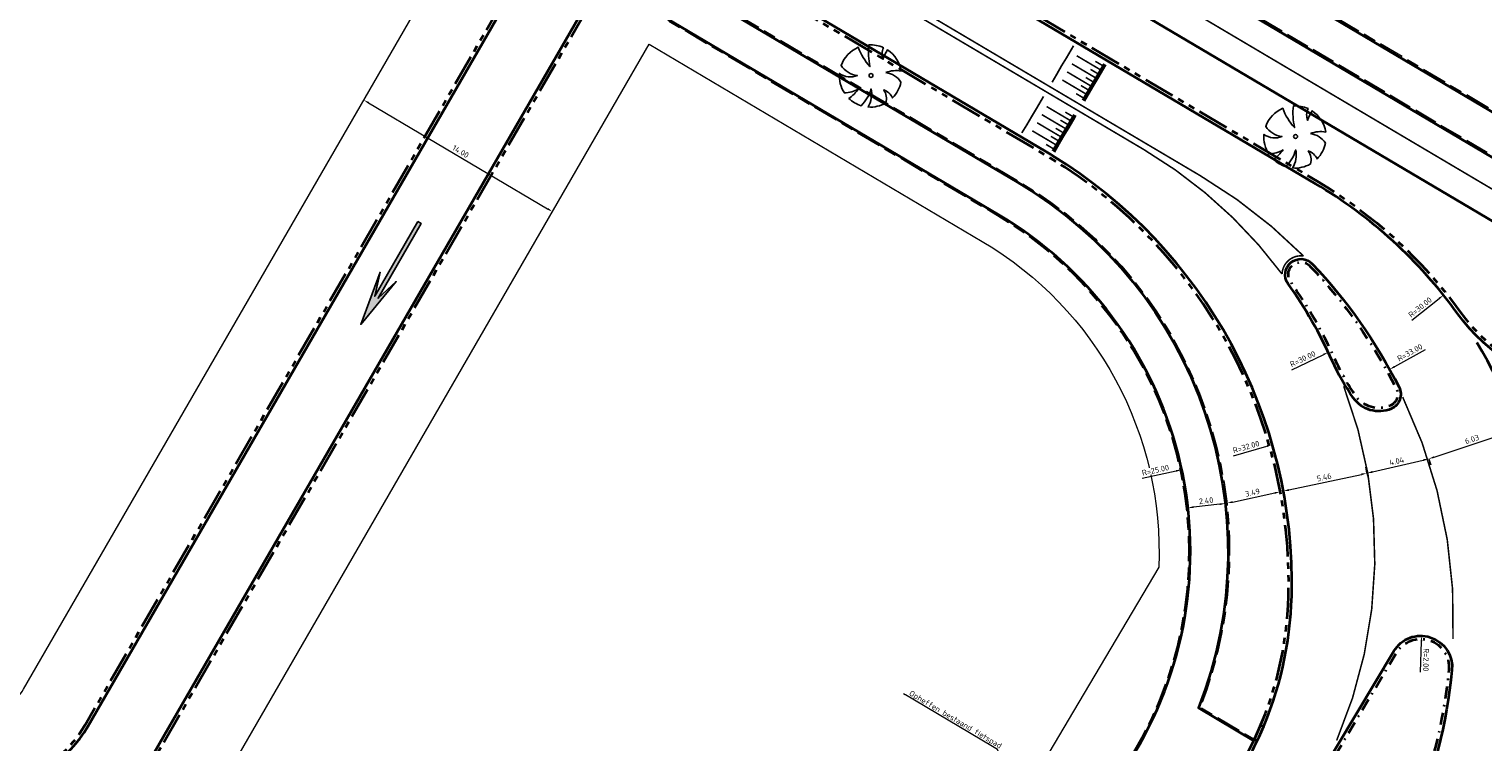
# Model space of a CAD drawing. Header units: metres. Extents: x 90561 to 91301, y 464732 to 465376.
# Tile 6 of 44: x 90766 to 90859, y 464830 to 464875. Entities that reach past the tile are written whole.
import ezdxf
from ezdxf import colors
from ezdxf.entities.mleader import LeaderData, LeaderLine
from ezdxf.lldxf.tags import DXFTag
from ezdxf.math import Vec2, Vec3

# ---------------------------------------------------------------- set-up
doc = ezdxf.new("R2010")
doc.units = ezdxf.units.M
for name, pattern in [('VH-GAZONBAND_100X200', [9.5, 7.5, -2]), ('VH-GELEIDEBAND_50X200', [8, 4, -2, 0, -2]), ('VH-OPSLUITBAND_100X200', [16, 8, -2, 4, -2]), ('VH-OPSLUITBAND_150X400', [30, 16, -4, 6, -4]), ('VH-TROTTOIRBAND_180-200', [20, 10, -2, 2, -2, 2, -2]), ('VW-1-1_STREEP', [2, 1, -1]), ('VW-30-270_STREEP', [3, 0.3, -2.7])]:
    doc.linetypes.add(name, pattern=pattern)
for name, color, linetype, lineweight, true_color in [('B-WE-KG-GRENS_PERCEEL-G', 150, 'KG-PERCEEL', 18, 0x007fff), ('N-WE-VW-MARKERING_DWARS_DRIEHOEK_5050-G', 7, 'VW-HAAIETAND50-L-N', 35, 0xffffff), ('N-WE-VW-MARKERING_LANGS_STREEP_11_010-G', 7, 'VW-1-1_STREEP', 13, 0xffffff), ('N-WE-VW-MARKERING_LANGS_STREEP_30270_010-G', 7, 'VW-30-270_STREEP', 13, 0xffffff), ('N-WE-VW-MARKERING_LANGS_STREEP_DOORGETROKKEN_010-G', 7, 'Continuous', 13, 0xffffff), ('N-WE-VW-MARKERING_PIJL-S', 7, 'Continuous', 25, 0xffffff), ('N-WE-VW-MARKERING_SYMBOOL_DYNAMISCH-S', 7, 'Continuous', 25, 0xffffff)]:
    doc.layers.add(name, color=color, linetype=linetype, lineweight=lineweight, true_color=true_color)
for name, color, linetype, lineweight in [('N-WE-GR-BOOM-S', 90, 'Continuous', 25), ('N-WE-VH-KANTOPSLUITING_GAZONBAND_100X200-G', 90, 'VH-GAZONBAND_100X200', 18), ('N-WE-VH-KANTOPSLUITING_GELEIDEBAND_50X200-G', 20, 'VH-GELEIDEBAND_50X200', 35), ('N-WE-VH-KANTOPSLUITING_OPSLUITBAND_100X200-G', 150, 'VH-OPSLUITBAND_100X200', 18), ('N-WE-VH-KANTOPSLUITING_OPSLUITBAND_200X250-G', 150, 'VH-OPSLUITBAND_150X400', 35), ('N-WE-VH-KANTOPSLUITING_TROTTOIRBAND_180 200-G', 210, 'VH-TROTTOIRBAND_180-200', 35), ('N-WE-VH-KANTOPSLUITING_VOORKANTBAND-G', 50, 'Continuous', 35), ('N-WE-VH-KANTVERHARDING-G', 210, 'Continuous', 35), ('X-XX-AL-M', 7, 'Continuous', 18), ('X-XX-AL-T18', 10, 'Continuous', 18)]:
    doc.layers.add(name, color=color, linetype=linetype, lineweight=lineweight)
doc.styles.add('NLCS-ISO-M200-T18', font='NLCS-ISO.ttf', dxfattribs={"height": 0.36})
tags = doc.linetypes.add('KG-PERCEEL', pattern='A,5.5,-2,["P",Standard,S=1.8,R=0,X=-0.5,Y=-0.9],-2,5.5,-2,[5,NLCS.SHX,S=0.75,R=0,X=0,Y=0],-2', length=19).pattern_tags.tags
tags[6] = DXFTag(74, 10)
doc.linetypes.add('VW-HAAIETAND50-L-N', pattern='A,0,-0.5,[150,NLCS.SHX,S=1,R=0,X=-0.625,Y=-0.25],-0.5', length=1)
doc.dimstyles.new('NLCS-M200-T18-PIJL_L2_H1', dxfattribs={"dimscale": 0.2, "dimtxt": 2.5, "dimasz": 1.8, "dimexe": 2, "dimexo": 2, "dimgap": 0.7, "dimtad": 1, "dimzin": 0, "dimdsep": 46, "dimtxsty": 'NLCS-ISO-M200-T18', "dimcen": 0, "dimdle": 2, "dimclrd": 256, "dimclre": 256, "dimclrt": 10, "dimadec": 1, "dimazin": 0, "dimtfac": 1, "dimtdec": 3, "dimtofl": 0, "dimtmove": 0, "dimatfit": 3, "dimfxl": 2, "dimfxlon": 1, "dimtfillclr": 256, "dimtolj": 1, "dimtzin": 0, "dimlwd": -1, "dimlwe": -1, "dimarcsym": 0})
doc.dimstyles.new('NLCS-M200-T18-PIJL_L2_H2', dxfattribs={"dimscale": 0.2, "dimtxt": 2.5, "dimasz": 1.8, "dimexe": 2, "dimexo": 2, "dimgap": 0.7, "dimtad": 1, "dimzin": 0, "dimdsep": 46, "dimtxsty": 'NLCS-ISO-M200-T18', "dimcen": 0, "dimdle": 2, "dimclrd": 256, "dimclre": 256, "dimclrt": 10, "dimazin": 0, "dimtfac": 1, "dimtdec": 3, "dimtofl": 0, "dimtmove": 0, "dimatfit": 3, "dimfxl": 2, "dimfxlon": 1, "dimtfillclr": 256, "dimtolj": 1, "dimtzin": 0, "dimlwd": -1, "dimlwe": -1, "dimarcsym": 0})

# ---------------------------------------------------------------- blocks, each defined once
blk = doc.blocks.new('*U127')
for points, const_width in [([(0, 2.3), (0.3, 2.3)], 0.2), ([(0.15, 1.7), (0.15, 2.2)], 0.1), ([(0.3, 2.3), (0.9, 2.3)], 0.2), ([(0.45, 0.5), (0.45, 2.2)], 0.1), ([(0.75, 1.7), (0.75, 2.2)], 0.1), ([(0.9, 2.3), (1.5, 2.3)], 0.2), ([(1.05, 0.5), (1.05, 2.2)], 0.1), ([(1.35, 1.7), (1.35, 2.2)], 0.1), ([(1.5, 2.3), (2.1, 2.3)], 0.2), ([(1.65, 0.5), (1.65, 2.2)], 0.1), ([(1.95, 1.7), (1.95, 2.2)], 0.1), ([(2.1, 2.3), (2.7, 2.3)], 0.2), ([(2.25, 0.5), (2.25, 2.2)], 0.1), ([(2.55, 1.7), (2.55, 2.2)], 0.1)]:
    blk.add_lwpolyline(points, dxfattribs=dict(const_width=const_width))
for points in [[(0.3, 2.4), (0, 2.4)], [(0.9, 2.4), (0.3, 2.4)], [(1.5, 2.4), (0.9, 2.4)], [(2.1, 2.4), (1.5, 2.4)], [(2.7, 2.4), (2.1, 2.4)], [(0.3, 0), (0, 0)], [(0.9, 0), (0.3, 0)], [(1.5, 0), (0.9, 0)], [(2.1, 0), (1.5, 0)], [(2.7, 0), (2.1, 0)]]:
    blk.add_lwpolyline(points)
blk = doc.blocks.new('*U128')
for points, const_width in [([(0, 2.3), (0.3, 2.3)], 0.2), ([(0.15, 1.7), (0.15, 2.2)], 0.1), ([(0.3, 2.3), (0.9, 2.3)], 0.2), ([(0.45, 0.5), (0.45, 2.2)], 0.1), ([(0.75, 1.7), (0.75, 2.2)], 0.1), ([(0.9, 2.3), (1.5, 2.3)], 0.2), ([(1.05, 0.5), (1.05, 2.2)], 0.1), ([(1.35, 1.7), (1.35, 2.2)], 0.1), ([(1.5, 2.3), (2.1, 2.3)], 0.2), ([(1.65, 0.5), (1.65, 2.2)], 0.1), ([(1.95, 1.7), (1.95, 2.2)], 0.1), ([(2.1, 2.3), (2.7, 2.3)], 0.2), ([(2.25, 0.5), (2.25, 2.2)], 0.1), ([(2.55, 1.7), (2.55, 2.2)], 0.1)]:
    blk.add_lwpolyline(points, dxfattribs=dict(const_width=const_width))
for points in [[(0.3, 2.4), (0, 2.4)], [(0.9, 2.4), (0.3, 2.4)], [(1.5, 2.4), (0.9, 2.4)], [(2.1, 2.4), (1.5, 2.4)], [(2.7, 2.4), (2.1, 2.4)], [(0.3, 0), (0, 0)], [(0.9, 0), (0.3, 0)], [(1.5, 0), (0.9, 0)], [(2.1, 0), (1.5, 0)], [(2.7, 0), (2.1, 0)]]:
    blk.add_lwpolyline(points)
blk = doc.blocks.new('*D142')
at = {"layer": 'Defpoints', "color": 0, "transparency": 16777216}
for p in [(90845.158, 464848.747), (90814.403, 464839.907)]:
    blk.add_point(p, dxfattribs=at)
at = {"layer": 'X-XX-AL-M', "transparency": 16777216}
blk.add_line((90842.675, 464848.033), (90844.812, 464848.647), dxfattribs=at)
at = {"layer": 'X-XX-AL-M', "color": 10, "transparency": 16777216, "insert": (90843.482, 464848.598), "char_height": 0.36, "attachment_point": 5, "rotation": 16.03504, "style": 'NLCS-ISO-M200-T18', "bg_fill": 3, "box_fill_scale": 1.1, "bg_fill_color": 256, "bg_fill_true_color": 13158600, "bg_fill_transparency": 0}
blk.add_mtext('\\A1;R=32.00', dxfattribs=at)
at = {"layer": 'X-XX-AL-M', "transparency": 16777216}
blk.add_solid([(90844.795, 464848.705), (90844.829, 464848.59), (90845.158, 464848.747)], dxfattribs=at)
blk = doc.blocks.new('*D143')
at = {"layer": 'Defpoints', "color": 0, "transparency": 16777216}
blk.add_point((90823.781, 464837.554), dxfattribs=at)
at = {"layer": 'X-XX-AL-M', "transparency": 16777216}
blk.add_line((90854.908, 464854.797), (90852.963, 464853.719), dxfattribs=at)
at = {"layer": 'X-XX-AL-M', "color": 10, "transparency": 16777216, "insert": (90853.938, 464854.625), "char_height": 0.36, "attachment_point": 5, "rotation": 28.9848, "style": 'NLCS-ISO-M200-T18', "bg_fill": 3, "box_fill_scale": 1.1, "bg_fill_color": 256, "bg_fill_true_color": 13158600, "bg_fill_transparency": 0}
blk.add_mtext('\\A1;R=33.00', dxfattribs=at)
at = {"layer": 'Defpoints', "color": 0, "transparency": 16777216}
blk.add_point((90852.648, 464853.545), dxfattribs=at)
at = {"layer": 'X-XX-AL-M', "transparency": 16777216}
blk.add_solid([(90852.934, 464853.772), (90852.992, 464853.667), (90852.648, 464853.545)], dxfattribs=at)
blk = doc.blocks.new('*D144')
at = {"layer": 'Defpoints', "color": 0, "transparency": 16777216}
for p in [(90856.084, 464858.29), (90832.636, 464839.577)]:
    blk.add_point(p, dxfattribs=at)
at = {"layer": 'X-XX-AL-M', "transparency": 16777216}
blk.add_line((90854.064, 464856.678), (90855.802, 464858.065), dxfattribs=at)
at = {"layer": 'X-XX-AL-M', "color": 10, "transparency": 16777216, "insert": (90854.593, 464857.51), "char_height": 0.36, "attachment_point": 5, "rotation": 38.5924, "style": 'NLCS-ISO-M200-T18', "bg_fill": 3, "box_fill_scale": 1.1, "bg_fill_color": 256, "bg_fill_true_color": 13158600, "bg_fill_transparency": 0}
blk.add_mtext('\\A1;R=30.00', dxfattribs=at)
at = {"layer": 'X-XX-AL-M', "transparency": 16777216}
blk.add_solid([(90855.765, 464858.112), (90855.84, 464858.019), (90856.084, 464858.29)], dxfattribs=at)
blk = doc.blocks.new('*D145')
at = {"layer": 'Defpoints', "color": 0, "transparency": 16777216}
for p in [(90848.729, 464854.638), (90821.655, 464841.717)]:
    blk.add_point(p, dxfattribs=at)
at = {"layer": 'X-XX-AL-M', "transparency": 16777216}
blk.add_line((90846.397, 464853.525), (90848.404, 464854.483), dxfattribs=at)
at = {"layer": 'X-XX-AL-M', "color": 10, "transparency": 16777216, "insert": (90847.101, 464854.215), "char_height": 0.36, "attachment_point": 5, "rotation": 25.51241, "style": 'NLCS-ISO-M200-T18', "bg_fill": 3, "box_fill_scale": 1.1, "bg_fill_color": 256, "bg_fill_true_color": 13158600, "bg_fill_transparency": 0}
blk.add_mtext('\\A1;R=30.00', dxfattribs=at)
at = {"layer": 'X-XX-AL-M', "transparency": 16777216}
blk.add_solid([(90848.379, 464854.537), (90848.43, 464854.429), (90848.729, 464854.638)], dxfattribs=at)
blk = doc.blocks.new('*D193')
at = {"layer": 'Defpoints', "color": 0, "transparency": 16777216}
for p in [(90860.866, 464849.728), (90860.866, 464849.728), (90855.14, 464847.832)]:
    blk.add_point(p, dxfattribs=at)
at = {"layer": 'X-XX-AL-M', "transparency": 16777216}
for p, q in [((90855.482, 464847.945), (90860.524, 464849.615)), ((90860.866, 464849.728), (90860.992, 464849.348)), ((90855.14, 464847.832), (90855.266, 464847.452))]:
    blk.add_line(p, q, dxfattribs=at)
for points in [[(90860.505, 464849.672), (90860.543, 464849.558), (90860.866, 464849.728)], [(90855.463, 464848.002), (90855.5, 464847.888), (90855.14, 464847.832)]]:
    blk.add_solid(points, dxfattribs=at)
at = {"layer": 'X-XX-AL-M', "color": 10, "transparency": 16777216, "insert": (90857.902, 464849.084), "char_height": 0.36, "attachment_point": 5, "rotation": 18.32507, "style": 'NLCS-ISO-M200-T18', "bg_fill": 3, "box_fill_scale": 1.1, "bg_fill_color": 256, "bg_fill_true_color": 13158600, "bg_fill_transparency": 0}
blk.add_mtext('\\A1;6.03', dxfattribs=at)
blk = doc.blocks.new('*D194')
at = {"layer": 'Defpoints', "color": 0, "transparency": 16777216}
for p in [(90855.14, 464847.832), (90855.14, 464847.832), (90851.2, 464846.92)]:
    blk.add_point(p, dxfattribs=at)
at = {"layer": 'X-XX-AL-M', "transparency": 16777216}
for p, q in [((90851.551, 464847.001), (90854.789, 464847.75)), ((90855.14, 464847.832), (90855.23, 464847.442)), ((90851.2, 464846.92), (90851.29, 464846.53))]:
    blk.add_line(p, q, dxfattribs=at)
for points in [[(90854.776, 464847.809), (90854.803, 464847.692), (90855.14, 464847.832)], [(90851.537, 464847.059), (90851.564, 464846.942), (90851.2, 464846.92)]]:
    blk.add_solid(points, dxfattribs=at)
at = {"layer": 'X-XX-AL-M', "color": 10, "transparency": 16777216, "insert": (90853.098, 464847.687), "char_height": 0.36, "attachment_point": 5, "rotation": 13.0295, "style": 'NLCS-ISO-M200-T18', "bg_fill": 3, "box_fill_scale": 1.1, "bg_fill_color": 256, "bg_fill_true_color": 13158600, "bg_fill_transparency": 0}
blk.add_mtext('\\A1;4.04', dxfattribs=at)
blk = doc.blocks.new('*D195')
at = {"layer": 'Defpoints', "color": 0, "transparency": 16777216}
for p in [(90851.2, 464846.92), (90851.2, 464846.92), (90845.861, 464845.775)]:
    blk.add_point(p, dxfattribs=at)
at = {"layer": 'X-XX-AL-M', "transparency": 16777216}
for p, q in [((90846.213, 464845.85), (90850.848, 464846.844)), ((90851.2, 464846.92), (90851.116, 464847.311)), ((90845.861, 464845.775), (90845.777, 464846.166))]:
    blk.add_line(p, q, dxfattribs=at)
for points in [[(90850.835, 464846.903), (90850.86, 464846.786), (90851.2, 464846.92)], [(90846.2, 464845.909), (90846.225, 464845.791), (90845.861, 464845.775)]]:
    blk.add_solid(points, dxfattribs=at)
at = {"layer": 'X-XX-AL-M', "color": 10, "transparency": 16777216, "insert": (90848.463, 464846.66), "char_height": 0.36, "attachment_point": 5, "rotation": 12.10617, "style": 'NLCS-ISO-M200-T18', "bg_fill": 3, "box_fill_scale": 1.1, "bg_fill_color": 256, "bg_fill_true_color": 13158600, "bg_fill_transparency": 0}
blk.add_mtext('\\A1;5.46', dxfattribs=at)
blk = doc.blocks.new('*D171')
at = {"layer": 'Defpoints', "color": 0, "transparency": 16777216}
for p in [(90787.155, 464870.745), (90799.204, 464863.616), (90799.204, 464863.616)]:
    blk.add_point(p, dxfattribs=at)
at = {"layer": 'X-XX-AL-M', "transparency": 16777216}
for p, q in [((90787.155, 464870.745), (90787.359, 464871.09)), ((90787.465, 464870.562), (90798.894, 464863.799)), ((90799.204, 464863.616), (90799.408, 464863.96))]:
    blk.add_line(p, q, dxfattribs=at)
for points in [[(90787.496, 464870.614), (90787.435, 464870.51), (90787.155, 464870.745)], [(90798.925, 464863.851), (90798.864, 464863.748), (90799.204, 464863.616)]]:
    blk.add_solid(points, dxfattribs=at)
at = {"layer": 'X-XX-AL-M', "color": 10, "transparency": 16777216, "insert": (90793.343, 464867.456), "char_height": 0.36, "attachment_point": 5, "rotation": 329.38696, "style": 'NLCS-ISO-M200-T18', "bg_fill": 3, "box_fill_scale": 1.1, "bg_fill_color": 256, "bg_fill_true_color": 13158600, "bg_fill_transparency": 0}
blk.add_mtext('\\A1;14.00', dxfattribs=at)
blk = doc.blocks.new('N-SVW-MARKERING_PIJL_ANTISPOOK')
blk.add_hatch(color=256).paths.add_polyline_path([(5.5, 0.125), (0, 0.125), (0, -0.125), (5.5, -0.125), (4, -0.6), (7.5, 0), (4, 0.6)])
at = {"flags": 128}
blk.add_lwpolyline([(0, -0.125), (0, 0.125), (5.5, 0.125), (4, 0.6), (7.5, 0), (4, -0.6), (5.5, -0.125)], close=True, dxfattribs=at)
blk = doc.blocks.new('*D221')
at = {"layer": 'Defpoints', "color": 0, "transparency": 16777216}
for p in [(90839.377, 464847.143), (90814.929, 464841.92)]:
    blk.add_point(p, dxfattribs=at)
at = {"layer": 'X-XX-AL-M', "transparency": 16777216}
blk.add_line((90836.85, 464846.603), (90839.025, 464847.068), dxfattribs=at)
at = {"layer": 'X-XX-AL-M', "color": 10, "transparency": 16777216, "insert": (90837.695, 464847.111), "char_height": 0.36, "attachment_point": 5, "rotation": 12.05848, "style": 'NLCS-ISO-M200-T18', "bg_fill": 3, "box_fill_scale": 1.1, "bg_fill_color": 256, "bg_fill_true_color": 13158600, "bg_fill_transparency": 0}
blk.add_mtext('\\A1;R=25.00', dxfattribs=at)
at = {"layer": 'X-XX-AL-M', "transparency": 16777216}
blk.add_solid([(90839.013, 464847.126), (90839.038, 464847.009), (90839.377, 464847.143)], dxfattribs=at)
blk = doc.blocks.new('*D222')
at = {"layer": 'Defpoints', "color": 0, "transparency": 16777216}
for p in [(90842.256, 464845.001), (90845.665, 464845.733), (90845.665, 464845.733)]:
    blk.add_point(p, dxfattribs=at)
at = {"layer": 'X-XX-AL-M', "transparency": 16777216}
for p, q in [((90845.665, 464845.733), (90845.581, 464846.124)), ((90842.256, 464845.001), (90842.172, 464845.392)), ((90842.608, 464845.077), (90845.313, 464845.657))]:
    blk.add_line(p, q, dxfattribs=at)
for points in [[(90842.595, 464845.135), (90842.62, 464845.018), (90842.256, 464845.001)], [(90845.3, 464845.716), (90845.326, 464845.598), (90845.665, 464845.733)]]:
    blk.add_solid(points, dxfattribs=at)
at = {"layer": 'X-XX-AL-M', "color": 10, "transparency": 16777216, "insert": (90843.893, 464845.68), "char_height": 0.36, "attachment_point": 5, "rotation": 12.10617, "style": 'NLCS-ISO-M200-T18', "bg_fill": 3, "box_fill_scale": 1.1, "bg_fill_color": 256, "bg_fill_true_color": 13158600, "bg_fill_transparency": 0}
blk.add_mtext('\\A1;3.49', dxfattribs=at)
blk = doc.blocks.new('*D223')
at = {"layer": 'Defpoints', "color": 0, "transparency": 16777216}
for p in [(90842.158, 464844.98), (90839.773, 464844.712), (90839.773, 464844.712)]:
    blk.add_point(p, dxfattribs=at)
at = {"layer": 'X-XX-AL-M', "transparency": 16777216}
for p, q in [((90839.773, 464844.712), (90839.728, 464845.11)), ((90841.8, 464844.94), (90840.13, 464844.752)), ((90842.158, 464844.98), (90842.113, 464845.378))]:
    blk.add_line(p, q, dxfattribs=at)
for points in [[(90841.793, 464845), (90841.806, 464844.88), (90842.158, 464844.98)], [(90840.124, 464844.812), (90840.137, 464844.693), (90839.773, 464844.712)]]:
    blk.add_solid(points, dxfattribs=at)
at = {"layer": 'X-XX-AL-M', "color": 10, "transparency": 16777216, "insert": (90840.929, 464845.164), "char_height": 0.36, "attachment_point": 5, "rotation": 6.41228, "style": 'NLCS-ISO-M200-T18', "bg_fill": 3, "box_fill_scale": 1.1, "bg_fill_color": 256, "bg_fill_true_color": 13158600, "bg_fill_transparency": 0}
blk.add_mtext('\\A1;2.40', dxfattribs=at)
blk = doc.blocks.new('*D227')
at = {"layer": 'Defpoints', "color": 0, "transparency": 16777216}
blk.add_point((90854.685, 464836.536), dxfattribs=at)
at = {"layer": 'X-XX-AL-M', "transparency": 16777216}
blk.add_line((90854.626, 464834.205), (90854.676, 464836.177), dxfattribs=at)
at = {"layer": 'X-XX-AL-M', "color": 10, "transparency": 16777216, "insert": (90854.966, 464835.003), "char_height": 0.36, "attachment_point": 5, "rotation": 268.53814, "style": 'NLCS-ISO-M200-T18', "bg_fill": 3, "box_fill_scale": 1.1, "bg_fill_color": 256, "bg_fill_true_color": 13158600, "bg_fill_transparency": 0}
blk.add_mtext('\\A1;R=2.00', dxfattribs=at)
at = {"layer": 'Defpoints', "color": 0, "transparency": 16777216}
blk.add_point((90854.634, 464834.537), dxfattribs=at)
at = {"layer": 'X-XX-AL-M', "transparency": 16777216}
blk.add_solid([(90854.736, 464836.175), (90854.616, 464836.178), (90854.685, 464836.536)], dxfattribs=at)
blk = doc.blocks.new('baz_boom01')
blk.add_lwpolyline([(0.744, -0.622, -0.21749), (0.879, -1.749, -0.147185), (-0.246, -1.966, 0.215736), (-0.2, -1.21, -0.224989), (-0.758, -1.844, -0.150851), (-1.68, -1.119, 0.190296), (-0.655, -0.544, -0.129376), (-1.89, -0.727, -0.115876), (-2.026, 0.172, 0.078405), (-1.166, 0.078, -0.11516), (-1.938, 0.617, -0.166289), (-1.17, 1.649, 0.257071), (-0.544, 0.677, -0.230127), (-0.706, 1.885, -0.209158), (0.883, 1.769, 0.102084), (0.4, 0.411, -0.079219), (1.428, 1.346, -0.121905), (1.881, 0.505, 0.191542), (1.277, 0.055, -0.057002), (1.932, 0.22, -0.212153), (1.436, -1.316, 0.147861)], format="xyb", close=True)
blk.add_circle((0, 0), 0.125)

msp = doc.modelspace()

# ---------------------------------------------------------------- linework, layer by layer
at = {"layer": 'B-WE-KG-GRENS_PERCEEL-G', "ltscale": 0.2, "flags": 128}
for points in [[(90793.323, 464881.429), (90759.359, 464901.525), (90734.399, 464859.341, 0.356909), (90735.019, 464855.272), (90760.447, 464832.341, 0.477218), (90765.438, 464833.13)], [(90768.095, 464809.733), (90805.373, 464874.299), (90826.641, 464861.715, -0.276882), (90837.907, 464840.909), (90832.464, 464831.718), (90802.243, 464780.676), (90789.292, 464790.749)]]:
    msp.add_lwpolyline(points, format="xyb", close=True, dxfattribs=at)
at = {"layer": 'N-WE-VH-KANTOPSLUITING_GAZONBAND_100X200-G', "ltscale": 0.2, "flags": 128}
msp.add_lwpolyline([(90912.803, 464838.271, -0.319514), (90909.452, 464837.988), (90879.742, 464855.567, 0.152798), (90876.195, 464856.402, -0.258965), (90871.881, 464858.404, 0.102126), (90867.813, 464862.103), (90825.762, 464886.984, -0.101472), (90821.328, 464891.005, 0.101472), (90817.28, 464894.676), (90815.634, 464895.65)], format="xyb", dxfattribs=at)
at = {"layer": 'N-WE-VH-KANTOPSLUITING_GELEIDEBAND_50X200-G', "ltscale": 0.2, "flags": 128}
msp.add_lwpolyline([(90847.56, 464860.146, -0.073383), (90853.072, 464852.315, -0.432479), (90852.672, 464851.22, -0.356373), (90850.484, 464851.849, -0.045289), (90849.165, 464854.176, 0.047396), (90846.326, 464859.134, -0.929951)], format="xyb", close=True, dxfattribs=at)
msp.add_lwpolyline([(90848.282, 464827.405), (90853.088, 464835.459, -0.800868), (90856.425, 464834.362, -0.077424), (90853.908, 464824.583, -0.003366), (90853.73, 464824.179, -0.003366)], format="xyb", dxfattribs=at)
at = {"layer": 'N-WE-VH-KANTOPSLUITING_OPSLUITBAND_100X200-G', "ltscale": 0.2, "flags": 128}
for points in [[(90957.693, 464922.399), (90913.289, 464847.337), (90909.241, 464840.495), (90880.281, 464857.63), (90869.888, 464863.78), (90827.035, 464889.136, -0.101472), (90823.345, 464892.482, 0.026626), (90822.26, 464893.809), (90830.867, 464908.355)], [(90805.49, 464879.458), (90828.933, 464865.587, -0.366902), (90840.567, 464831.973), (90844.015, 464829.931)], [(90836.298, 464829.139, 0.415606), (90827.609, 464863.35), (90802.869, 464877.989)]]:
    msp.add_lwpolyline(points, format="xyb", dxfattribs=at)
at = {"layer": 'N-WE-VH-KANTOPSLUITING_OPSLUITBAND_200X250-G', "ltscale": 0.2, "flags": 128}
msp.add_lwpolyline([(90842.551, 464827.298, 0.033071), (90844.015, 464829.931, 0.033071)], format="xyb", dxfattribs=at)
at = {"layer": 'N-WE-VH-KANTOPSLUITING_TROTTOIRBAND_180 200-G', "ltscale": 0.2, "flags": 128}
for points in [[(90751.707, 464907.149), (90751.707, 464907.149), (90723.558, 464859.577, 0.356909), (90724.742, 464851.816), (90760.083, 464819.943, 0.477218), (90769.605, 464821.447), (90801.953, 464877.475)], [(90755.911, 464904.632), (90730.483, 464861.658, 0.356909), (90731.972, 464851.893), (90757.399, 464828.962, 0.477218), (90769.378, 464830.855), (90797.697, 464879.905)], [(90816.289, 464890.77, 0.025002), (90815.481, 464891.323, 0.608933), (90815.025, 464891.047, 0.247362), (90820.79, 464881.676), (90848.014, 464865.568, -0.103192), (90857.123, 464857.251, 0.208781), (90865.252, 464852.445, -0.042028), (90870.212, 464851.407, 0.545652), (90870.595, 464851.736, 0.025045), (90870.413, 464852.7, 0.025045)], [(90807.535, 464880.921), (90830.597, 464867.275, -0.00375), (90831.005, 464867.029)], [(90844.015, 464829.931, 0.104164), (90846.192, 464839.074, 0.268091), (90831.005, 464867.029)], [(90857.322, 464822.057), (90858.404, 464823.827, 0.073221), (90861.849, 464831.922, -0.222287), (90868.242, 464839.609, -0.674422), (90868.65, 464839.231, -0.01263), (90868.272, 464838.306)]]:
    msp.add_lwpolyline(points, format="xyb", dxfattribs=at)
at = {"layer": 'N-WE-VH-KANTOPSLUITING_VOORKANTBAND-G', "ltscale": 0.2, "flags": 128}
for points in [[(90831.11, 464867.2, 0.00375), (90830.699, 464867.448), (90737.492, 464922.598)], [(90957.779, 464922.348), (90913.375, 464847.286), (90909.276, 464840.358), (90880.23, 464857.544), (90869.837, 464863.694), (90826.984, 464889.05, -0.101472), (90823.264, 464892.423, 0.027781), (90822.137, 464893.796), (90830.781, 464908.406)], [(90870.607, 464852.747, -0.025045), (90870.793, 464851.763, -0.545652), (90870.155, 464851.216, 0.042028), (90865.227, 464852.247, -0.208781), (90856.961, 464857.134, 0.103192), (90847.913, 464865.396), (90820.688, 464881.504, -0.37912), (90815.808, 464896.648), (90817.911, 464901.447, -0.03034), (90820.676, 464906.842), (90823.982, 464912.428)], [(90751.908, 464907.096), (90751.908, 464907.096), (90723.73, 464859.475, 0.356909), (90724.876, 464851.964), (90760.217, 464820.092, 0.477218), (90769.432, 464821.547), (90801.809, 464877.626)], [(90755.781, 464904.805), (90755.781, 464904.805), (90730.311, 464861.76, 0.356909), (90731.838, 464851.745), (90757.265, 464828.814, 0.477218), (90769.551, 464830.755), (90797.911, 464879.876)], [(90912.748, 464838.098, -0.305492), (90909.401, 464837.902), (90879.691, 464855.481, 0.152798), (90876.203, 464856.302, -0.258965), (90871.8, 464858.345, 0.102126), (90867.762, 464862.017), (90825.711, 464886.898, -0.101472), (90821.247, 464890.946, 0.101472), (90817.229, 464894.589), (90815.601, 464895.553)], [(90805.389, 464879.402), (90828.882, 464865.501, -0.36778), (90840.443, 464831.93), (90843.972, 464829.841)], [(90836.384, 464829.087, 0.415606), (90827.66, 464863.436), (90802.969, 464878.045)], [(90842.719, 464827.19, 0.037857), (90844.38, 464830.245, 0.099334), (90846.392, 464839.068, 0.268091), (90831.11, 464867.2, 0.268091)], [(90858.233, 464823.931), (90858.233, 464823.931, 0.073221), (90861.656, 464831.973, -0.222287), (90868.157, 464839.79, -0.674422), (90868.837, 464839.16, -0.01263), (90868.455, 464838.225, -0.01263)], [(90848.11, 464827.507), (90852.917, 464835.562, -0.800868), (90856.625, 464834.343, -0.077424), (90854.091, 464824.504, -0.003366), (90853.913, 464824.097)]]:
    msp.add_lwpolyline(points, format="xyb", dxfattribs=at)
msp.add_lwpolyline([(90847.705, 464860.284, -0.073383), (90853.25, 464852.405, -0.432479), (90852.751, 464851.036, -0.356373), (90850.32, 464851.735, -0.045289), (90848.982, 464854.094, 0.047396), (90846.163, 464859.018, -0.929951)], format="xyb", close=True, dxfattribs=at)
for points in [[(90844.418, 464830.836), (90844.603, 464830.759)], [(90844.015, 464829.931), (90844.196, 464829.846)]]:
    msp.add_lwpolyline(points, dxfattribs=at)
at = {"layer": 'N-WE-VH-KANTVERHARDING-G', "ltscale": 0.2, "flags": 128}
msp.add_lwpolyline([(90870.607, 464852.747, 0.20257), (90865.979, 464859.005), (90823.929, 464883.886, -0.101472), (90818.423, 464888.879, 0.072196), (90816.41, 464890.929)], format="xyb", dxfattribs=at)
at = {"layer": 'N-WE-VW-MARKERING_DWARS_DRIEHOEK_5050-G', "flags": 128}
msp.add_lwpolyline([(90862.127, 464845.079, 0.091774), (90858.203, 464855.271, 0.078224)], format="xyb", dxfattribs=at)
at = {"layer": 'N-WE-VW-MARKERING_LANGS_STREEP_11_010-G', "const_width": 0.1, "flags": 128}
for points in [[(90849.263, 464829.851, 0.195383), (90849.715, 464852.468)], [(90856.694, 464836.328, 0.12294), (90853.477, 464851.786)]]:
    msp.add_lwpolyline(points, format="xyb", dxfattribs=at)
at = {"layer": 'N-WE-VW-MARKERING_LANGS_STREEP_30270_010-G', "const_width": 0.1, "flags": 128}
msp.add_lwpolyline([(90864.289, 464862.038), (90827.402, 464883.864)], dxfattribs=at)
at = {"layer": 'N-WE-VW-MARKERING_LANGS_STREEP_DOORGETROKKEN_010-G', "ltscale": 0.2, "const_width": 0.1, "flags": 128}
msp.add_lwpolyline([(90816.399, 464879.743), (90818.414, 464878.551), (90822.801, 464875.955), (90836.957, 464867.579, -0.099773), (90845.78, 464859.632, -0.447319), (90847.15, 464860.783, 0.063611), (90840.56, 464865.911), (90823.005, 464876.299), (90816.602, 464880.087)], format="xyb", dxfattribs=at)

# ---------------------------------------------------------------- block references
at = {"layer": 'N-WE-GR-BOOM-S', "rotation": 50.87910539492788}
for p in [(90819.54, 464872.307), (90846.642, 464868.413)]:
    msp.add_blockref('baz_boom01', p, dxfattribs=at)
at = {"layer": 'N-WE-VW-MARKERING_PIJL-S', "rotation": 240.00000000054}
msp.add_blockref('N-SVW-MARKERING_PIJL_ANTISPOOK', (90790.717, 464862.915), dxfattribs=at)
at = {"layer": 'N-WE-VW-MARKERING_SYMBOOL_DYNAMISCH-S', "lineweight": 0, "rotation": 239.3872065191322}
for name, p in [('*U127', (90832.47, 464874.211)), ('*U128', (90830.551, 464870.968))]:
    msp.add_blockref(name, p, dxfattribs=at)

# ---------------------------------------------------------------- next in the draw order: dimensions: what is measured, and where the dimension line sits
at = {"layer": 'X-XX-AL-M'}
for p1, p2, picture, middle in [((90787.155, 464870.745), (90799.204, 464863.616), '*D171', (90793.343, 464867.456)), ((90855.14, 464847.832), (90860.866, 464849.728), '*D193', (90857.902, 464849.084))]:
    dim = msp.add_aligned_dim(p1=p1, p2=p2, distance=0, dimstyle='NLCS-M200-T18-PIJL_L2_H2', override={"dimtfill": 1}, dxfattribs=at)
    dim.commit()
    dim.dimension.update_dxf_attribs({"geometry": picture, "text_midpoint": middle})
dim = msp.add_radius_dim(center=(90854.634, 464834.537), mpoint=(90854.685, 464836.536), dimstyle='NLCS-M200-T18-PIJL_L2_H1', override={"dimpost": 'R=<>', "dimtfill": 1}, dxfattribs=at)
dim.commit()
dim.dimension.update_dxf_attribs({"geometry": '*D227', "text_midpoint": (90854.646, 464835.011), "dimtype": 164})

# ---------------------------------------------------------------- next in the draw order: leaders
at = {"layer": 'X-XX-AL-T18'}
ml = msp.add_multileader_mtext('Standard', dxfattribs=at)
ml.set_content('Opheffen bestaand fietspad', color=256, style='NLCS-ISO-M200-T18')
ml.set_leader_properties(color=256, linetype='ByLayer', lineweight=-1)
ml.build(insert=Vec2(0, 0))
ml.multileader.update_dxf_attribs({"text_left_attachment_type": 5, "text_right_attachment_type": 5, "dogleg_length": 0.36, "arrow_head_size": 0.36})
ctx = ml.context
ctx.base_point, ctx.char_height, ctx.arrow_head_size, ctx.landing_gap_size, ctx.plane_origin, ctx.plane_x_axis, ctx.plane_y_axis = Vec3(90821.722, 464832.769), 0.36, 0.36, 0.18, Vec3(90823.283, 464823.905), Vec3(0.860628, -0.509234), Vec3(0.509234, 0.860628)
ctx.left_attachment, ctx.right_attachment = 5, 5
notes = []
notes.append((ctx, [(1, (1, 1, 0), (90827.609, 464829.286), (-0.860628, 0.509234), 0.36, [(1, [(90830.725, 464821.345)], 0, [])])]))
ctx.mtext.insert, ctx.mtext.text_direction, ctx.mtext.rotation, ctx.mtext.flow_direction = Vec3(90822.115, 464833.081), Vec3(0.860628, -0.509234), 5.748891, 5
ctx.mtext.has_bg_fill, ctx.mtext.bg_color, ctx.mtext.bg_scale_factor, ctx.mtext.bg_transparency, ctx.mtext.use_window_bg_color = 1, -1027028792, 1.5, 0, 1
for ctx, leaders in notes:
    for number, flags, end, landing, length, lines in leaders:
        leader = LeaderData()
        leader.index, (leader.has_last_leader_line, leader.has_dogleg_vector, leader.attachment_direction) = number, flags
        leader.last_leader_point, leader.dogleg_vector, leader.dogleg_length = Vec3(end), Vec3(landing), length
        for number, points, colour, breaks in lines:
            line = LeaderLine()
            line.index, line.vertices, line.color, line.breaks = number, Vec3.list(points), colors.encode_raw_color(colour), breaks
            leader.lines.append(line)
        ctx.leaders.append(leader)

# ---------------------------------------------------------------- next in the draw order: dimensions: what is measured, and where the dimension line sits
at = {"layer": 'X-XX-AL-M'}
dim = msp.add_aligned_dim(p1=(90851.2, 464846.92), p2=(90855.14, 464847.832), distance=0, dimstyle='NLCS-M200-T18-PIJL_L2_H2', override={"dimtfill": 1}, dxfattribs=at)
dim.commit()
dim.dimension.update_dxf_attribs({"geometry": '*D194', "text_midpoint": (90853.098, 464847.687)})

# ---------------------------------------------------------------- next in the draw order: dimensions: what is measured, and where the dimension line sits
dim = msp.add_aligned_dim(p1=(90845.861, 464845.775), p2=(90851.2, 464846.92), distance=0, dimstyle='NLCS-M200-T18-PIJL_L2_H2', override={"dimtfill": 1}, dxfattribs=at)
dim.commit()
dim.dimension.update_dxf_attribs({"geometry": '*D195', "text_midpoint": (90848.463, 464846.66)})

# ---------------------------------------------------------------- next in the draw order: dimensions: what is measured, and where the dimension line sits
dim = msp.add_aligned_dim(p1=(90842.256, 464845.001), p2=(90845.665, 464845.733), distance=0, dimstyle='NLCS-M200-T18-PIJL_L2_H1', override={"dimtfill": 1}, dxfattribs=at)
dim.commit()
dim.dimension.update_dxf_attribs({"geometry": '*D222', "text_midpoint": (90843.893, 464845.68)})

# ---------------------------------------------------------------- next in the draw order: dimensions: what is measured, and where the dimension line sits
dim = msp.add_aligned_dim(p1=(90842.158, 464844.98), p2=(90839.773, 464844.712), distance=0, dimstyle='NLCS-M200-T18-PIJL_L2_H1', override={"dimtfill": 1}, dxfattribs=at)
dim.commit()
dim.dimension.update_dxf_attribs({"geometry": '*D223', "text_midpoint": (90840.929, 464845.164)})

# ---------------------------------------------------------------- next in the draw order: dimensions: what is measured, and where the dimension line sits
dim = msp.add_radius_dim(center=(90823.781, 464837.554), mpoint=(90852.648, 464853.545), dimstyle='NLCS-M200-T18-PIJL_L2_H2', override={"dimpost": 'R=<>', "dimtfill": 1}, dxfattribs=at)
dim.commit()
dim.dimension.update_dxf_attribs({"geometry": '*D143', "text_midpoint": (90853.938, 464854.625)})

# ---------------------------------------------------------------- next in the draw order: dimensions: what is measured, and where the dimension line sits
dim = msp.add_radius_dim(center=(90832.636, 464839.577), mpoint=(90856.084, 464858.29), dimstyle='NLCS-M200-T18-PIJL_L2_H2', override={"dimpost": 'R=<>', "dimtfill": 1}, dxfattribs=at)
dim.commit()
dim.dimension.update_dxf_attribs({"geometry": '*D144', "text_midpoint": (90854.792, 464857.26), "dimtype": 164})

# ---------------------------------------------------------------- next in the draw order: dimensions: what is measured, and where the dimension line sits
dim = msp.add_radius_dim(center=(90821.655, 464841.717), mpoint=(90848.729, 464854.638), dimstyle='NLCS-M200-T18-PIJL_L2_H2', override={"dimpost": 'R=<>', "dimtfill": 1}, dxfattribs=at)
dim.commit()
dim.dimension.update_dxf_attribs({"geometry": '*D145', "text_midpoint": (90847.238, 464853.927), "dimtype": 164})

# ---------------------------------------------------------------- next in the draw order: dimensions: what is measured, and where the dimension line sits
dim = msp.add_radius_dim(center=(90814.403, 464839.907), mpoint=(90845.158, 464848.747), dimstyle='NLCS-M200-T18-PIJL_L2_H2', override={"dimpost": 'R=<>', "dimtfill": 1}, dxfattribs=at)
dim.commit()
dim.dimension.update_dxf_attribs({"geometry": '*D142', "text_midpoint": (90843.57, 464848.29), "dimtype": 164})

# ---------------------------------------------------------------- next in the draw order: dimensions: what is measured, and where the dimension line sits
dim = msp.add_radius_dim(center=(90814.929, 464841.92), mpoint=(90839.377, 464847.143), dimstyle='NLCS-M200-T18-PIJL_L2_H1', override={"dimpost": 'R=<>', "dimtfill": 1}, dxfattribs=at)
dim.commit()
dim.dimension.update_dxf_attribs({"geometry": '*D221', "text_midpoint": (90837.762, 464846.798), "dimtype": 164})

doc.saveas('drawing.dxf')
